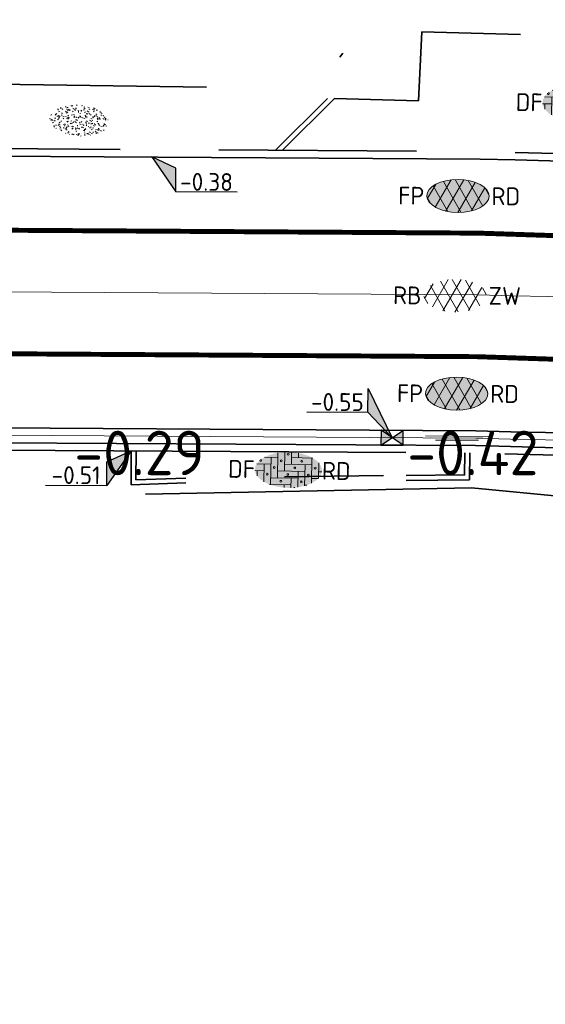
# Model space of a CAD drawing. Header units: metres. Extents: x 0 to 269924, y 0 to 933292.
# Tile 99 of 247: x 133595 to 133606, y 466521 to 466541. Entities that reach past the tile are written whole.
import ezdxf
from ezdxf import colors
from ezdxf.entities.mleader import LeaderData, LeaderLine
from ezdxf.enums import TextEntityAlignment as Align
from ezdxf.math import Vec2, Vec3

# ---------------------------------------------------------------- set-up
doc = ezdxf.new("R2010")
doc.units = ezdxf.units.M
for name, pattern in [('VH-OPSLUITBAND_100X200', [16, 8, -2, 4, -2]), ('VH-OPSLUITBAND_150X250', [24, 16, -2, 4, -2]), ('VW-1-1_STREEP', [2, 1, -1]), ('XX-HIDDEN', [4, 2, -2]), ('XX-PROJECTGRENS', [18, 12, -3, 0, -3])]:
    doc.linetypes.add(name, pattern=pattern)
for name, color, linetype, lineweight in [('N-WE-GR-GRAS-A-200', 62, 'Continuous', 18), ('N-WE-KG-GRENS_PROJECT-G', 7, 'XX-PROJECTGRENS', 35), ('N-WE-VH-GOOT-S', 170, 'Continuous', 18), ('N-WE-VH-GOOT_STRAATBAKSTEEN-G', 170, 'Continuous', 35), ('N-WE-VH-KANTOPSLUITING_OPSLUITBAND_100X200-G', 150, 'VH-OPSLUITBAND_100X200', 35), ('N-WE-VH-KANTOPSLUITING_OPSLUITBAND_150X250-G', 150, 'VH-OPSLUITBAND_150X250', 35), ('N-WE-VH-KANTOPSLUITING_VOORKANTBAND-G', 50, 'Continuous', 35), ('N-WE-VH-MATERIAALGRENS-G', 7, 'XX-HIDDEN', 35), ('N-WE-VH-VERHARDING-T18', 10, 'Continuous', 18), ('N-WE-VH-VERHARDING_ASFALT-S', 7, 'Continuous', 18), ('N-WE-VH-VERHARDING_STRAATBAKSTEEN-S', 7, 'Continuous', 18), ('N-WE-VW-MARKERING_LANGS_STREEP_11_010-G', 7, 'VW-1-1_STREEP', 13), ('X-XX-AL-HOOGTELABEL-S', 7, 'Continuous', 25)]:
    doc.layers.add(name, color=color, linetype=linetype, lineweight=lineweight)
doc.layers.add('N-WE-GR-GRAS-S', color=7, linetype='Continuous', lineweight=18, true_color=0x00a500)
doc.layers.add('N-WE-RI-HWA_KOLK-S', color=150, linetype='Continuous', lineweight=25, true_color=0x007fff)
doc.layers.add('X-XX-AL-HULPLIJN-G', color=30, linetype='Continuous', lineweight=18, plot=False)
doc.styles.add('NLCS-ISO', font='NLCS-ISO.ttf')
doc.styles.add('NLCS-ISO-M-T18', font='NLCS-ISO.ttf', dxfattribs={"height": 1.8})
doc.styles.add('NLCS-ISO-M200-T18', font='NLCS-ISO.ttf', dxfattribs={"height": 0.36})

# ---------------------------------------------------------------- blocks, each defined once
blk = doc.blocks.new('*U104')
for p, q in [((2.236, -1.51), (0, 0)), ((0, 0), (1.827, -3.876)), ((1.827, -3.876), (2.236, -1.51)), ((7.939, -4.933), (1.827, -3.876))]:
    blk.add_line(p, q)
blk.add_solid([(2.236, -1.51), (0, 0), (1.827, -3.876)])
at = {"style": 'NLCS-ISO'}
blk.add_attdef('...', text='', height=1.8, rotation=350.18213, dxfattribs=at).set_placement((4.811, -4.818), align=Align.BOTTOM_CENTER)
blk = doc.blocks.new('*U105')
at = {"layer": 'X-XX-AL-HOOGTELABEL-S', "xscale": 0.2000000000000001, "yscale": 0.2000000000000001, "zscale": 0.2000000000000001, "rotation": 9.81787206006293}
blk.add_blockref('*U104', (0.646, 0), dxfattribs=at).add_auto_attribs({'...': '-0.38'})
blk = doc.blocks.new('*U106')
at = {"layer": 'N-WE-GR-GRAS-A-200', "color": 0, "linetype": 'ByBlock', "lineweight": -2, "transparency": 16777216, "rotation": 359.6460723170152}
blk.add_blockref('*U105', (133597.277, 466538.297), dxfattribs=at)
blk = doc.blocks.new('*U248')
for p, q in [((-1.988, 2.941), (-1.579, 5.307)), ((-1.579, 5.307), (0, 0)), ((-8.101, 3.999), (-1.988, 2.941)), ((0, 0), (-1.988, 2.941))]:
    blk.add_line(p, q)
blk.add_solid([(-1.579, 5.307), (0, 0), (-1.988, 2.941)])
at = {"style": 'NLCS-ISO'}
blk.add_attdef('...', text='', height=1.8, rotation=350.18213, dxfattribs=at).set_placement((-5.116, 3.057), align=Align.BOTTOM_CENTER)
blk = doc.blocks.new('SVH-ASFALT_KL-SO')
at = {"ltscale": 0.1}
for p, q in [((-3.323, -0.402), (-2.467, 1.081)), ((-2.513, -1.227), (-0.921, 1.531)), ((0.086, -1.734), (-1.71, 1.377)), ((-1.449, -1.613), (0.372, 1.541)), ((1.263, -1.545), (-0.531, 1.563)), ((-0.237, -1.742), (1.516, 1.294)), ((2.285, -1.086), (0.804, 1.48)), ((-1.248, -1.653), (-2.733, 0.92)), ((1.146, -1.576), (2.491, 0.753)), ((2.913, 0.056), (2.533, 0.714)), ((-2.964, -0.909), (-3.374, -0.2))]:
    blk.add_line(p, q, dxfattribs=at)
at = {"style": 'NLCS-ISO'}
blk.add_attdef('FUNCTIE_VERHARDING', text='', height=1.8, dxfattribs=at).set_placement((-3.623, -0.086), align=Align.MIDDLE_RIGHT)
blk.add_attdef('KLEUR', text='', height=1.8, dxfattribs=at).set_placement((3.167, -0.086), align=Align.MIDDLE_LEFT)
at = {"style": 'NLCS-ISO', "flags": 1}
blk.add_attdef('FUNCTIE', text='', height=1.8, dxfattribs=at).set_placement((0.116, -3.585), align=Align.MIDDLE_CENTER)
blk = doc.blocks.new('SVH-ASFALT_FP_KL-SO')
at = {"true_color": 0xa50000}
h = blk.add_hatch(color=14, dxfattribs=at)
h.dxf.hatch_style = 1
edge = h.paths.add_edge_path()
edge.add_ellipse((0, 0), major_axis=(0.631, 0), ratio=0.525613, start_angle=0, end_angle=360)
at = {"ltscale": 0.1}
for p, q in [((-0.619, -0.063), (-0.448, 0.233)), ((-0.204, -0.314), (-0.501, 0.201)), ((-0.457, -0.228), (-0.139, 0.323)), ((0.063, -0.33), (-0.296, 0.292)), ((-0.244, -0.305), (0.12, 0.325)), ((0.298, -0.292), (-0.061, 0.33)), ((-0.002, -0.331), (0.349, 0.276)), ((0.503, -0.2), (0.206, 0.313)), ((0.275, -0.298), (0.544, 0.168)), ((0.628, 0.028), (0.552, 0.16)), ((-0.547, -0.165), (-0.629, -0.023))]:
    blk.add_line(p, q, dxfattribs=at)
at = {"layer": 'X-XX-AL-HULPLIJN-G'}
blk.add_ellipse((0, 0), major_axis=(0.631, 0), ratio=0.525613, dxfattribs=at)
at = {"style": 'NLCS-ISO'}
blk.add_attdef('RB', text='', height=0.36, dxfattribs=at).set_placement((-0.679, 0), align=Align.MIDDLE_RIGHT)
blk.add_attdef('RD', text='', height=0.36, dxfattribs=at).set_placement((0.679, 0), align=Align.MIDDLE_LEFT)
blk = doc.blocks.new('N-SRI-KOLK_STRAAT_450X300-SO')
h = blk.add_hatch(color=256)
h.dxf.hatch_style = 1
h.paths.add_polyline_path([(0, 0), (-1.125, 0.75), (-1.125, -0.75)])
h.paths.add_polyline_path([(1.125, -0.75), (1.125, 0.75), (0, 0)])
for p, q in [((-1.125, -0.75), (1.125, 0.75)), ((1.125, -0.75), (-1.125, 0.75))]:
    blk.add_line(p, q)
at = {"flags": 128}
blk.add_lwpolyline([(-1.125, -0.75), (1.125, -0.75), (1.125, 0.75), (-1.125, 0.75)], close=True, dxfattribs=at)
blk = doc.blocks.new('*U661')
for p, q in [((0, 0), (-3.023, -3.036)), ((-2.613, -0.671), (0, 0)), ((-3.023, -3.036), (-2.613, -0.671)), ((-9.135, -1.979), (-3.023, -3.036))]:
    blk.add_line(p, q)
blk.add_solid([(-2.613, -0.671), (0, 0), (-3.023, -3.036)])
at = {"style": 'NLCS-ISO'}
blk.add_attdef('...', text='', height=1.8, rotation=350.18213, dxfattribs=at).set_placement((-6.151, -2.921), align=Align.BOTTOM_CENTER)
blk = doc.blocks.new('SVH-GOOT_SYMBOOL-SO')
at = {"color": 7, "linetype": 'Continuous'}
for p, q in [((0.2, 3.125), (0.2, -3.359)), ((-0.206, 2.137), (-0.206, -2.217)), ((0, 2.669), (0, -2.669))]:
    blk.add_line(p, q, dxfattribs=at)
at = {"style": 'NLCS-ISO'}
blk.add_attdef('MATERIAAL', text='', height=1.8, dxfattribs=at).set_placement((-1.098, 0), align=Align.MIDDLE_RIGHT)
blk.add_attdef('KLEUR', text='', height=1.8, dxfattribs=at).set_placement((1.1, 0), align=Align.MIDDLE_LEFT)
blk = doc.blocks.new('SVH-SBS_DIKFORMAAT_ELLEBOOG_KL-SO')
h = blk.add_hatch(color=254)
edge = h.paths.add_edge_path()
edge.add_ellipse((1.092, 0.124), major_axis=(3.395, 0), ratio=0.533267, start_angle=0, end_angle=360)
for p, q in [((-1.354, 1.38), (0, 1.38)), ((-0.69, 1.38), (-0.69, -1.38)), ((0, 1.839), (0, -0.69)), ((0.69, 1.922), (0.69, 0)), ((1.38, 1.928), (1.38, 0.69)), ((1.38, 1.38), (3.537, 1.38)), ((2.07, 1.858), (2.07, 1.38)), ((3.45, 1.38), (3.45, -1.178)), ((-2.295, 0), (-1.38, 0)), ((-2.133, 0.69), (-0.69, 0.69)), ((-1.38, 0.69), (-1.38, -1.117)), ((0, 0), (2.76, 0)), ((0.69, 0.69), (3.45, 0.69)), ((2.76, 0.69), (2.76, -1.452)), ((4.14, 0.921), (4.14, -0.672)), ((4.14, 0), (4.478, 0)), ((-2.07, 0), (-2.07, -0.535)), ((-0.69, -0.69), (2.07, -0.69)), ((1.38, -0.69), (1.38, -1.679)), ((2.07, 0), (2.07, -1.609)), ((3.45, -0.69), (4.124, -0.69)), ((-0.797, -1.38), (1.38, -1.38)), ((0.69, -1.38), (0.69, -1.673)), ((2.76, -1.38), (2.98, -1.38))]:
    blk.add_line(p, q)
for centre in [(0.345, 1.035), (1.035, 1.725), (2.415, 1.035), (-0.345, 0.345), (1.725, 0.345), (3.795, 0.345), (-1.035, -0.345), (0.345, -1.035), (1.035, -0.345), (2.415, -1.035), (3.105, -0.345)]:
    blk.add_circle(centre, 0.0881)
for centre, start, end in [((-1.725, 1.035), 158.91241, 101.19023), ((1.725, -1.725), 59.09113, 132.34328)]:
    blk.add_arc(centre, 0.0881, start, end)
at = {"style": 'NLCS-ISO'}
blk.add_attdef('FORMAAT', text='', height=1.8, dxfattribs=at).set_placement((-2.303, 0.124), align=Align.MIDDLE_RIGHT)
blk.add_attdef('KLEUR', text='', height=1.8, dxfattribs=at).set_placement((4.487, 0.124), align=Align.MIDDLE_LEFT)
at = {"style": 'NLCS-ISO', "flags": 1}
blk.add_attdef('FUNCTIE', text='', height=1.8, dxfattribs=at).set_placement((0.116, -3.585), align=Align.MIDDLE_CENTER)
blk = doc.blocks.new('SGR-GRAS_01-SO')
at = {"ltscale": 0.1}
for p, q in [((-1.302, 0.761), (-1.324, 0.774)), ((-1.284, 0.684), (-1.278, 0.759)), ((-1.154, 0.647), (-1.207, 0.7)), ((-0.939, 0.84), (-1.004, 0.878)), ((-0.892, 0.812), (-0.817, 0.812)), ((-0.873, 0.655), (-0.886, 0.729)), ((-0.73, 0.647), (-0.783, 0.7)), ((-0.689, 0.607), (-0.682, 0.682)), ((-0.576, 0.919), (-0.64, 0.957)), ((-0.562, 0.919), (-0.509, 0.972)), ((-0.427, 0.785), (-0.499, 0.804)), ((-0.425, 0.706), (-0.36, 0.743)), ((-0.305, 0.647), (-0.358, 0.7)), ((-0.317, 0.812), (-0.242, 0.812)), ((-0.316, 0.774), (-0.244, 0.793)), ((-0.278, 0.735), (-0.291, 0.809)), ((-0.212, 0.998), (-0.269, 1.031)), ((-0.078, 0.632), (-0.143, 0.669)), ((0.119, 0.647), (0.066, 0.7)), ((0.073, 0.993), (0.138, 1.031)), ((0.286, 0.711), (0.221, 0.748)), ((0.239, 0.923), (0.312, 0.942)), ((0.258, 0.812), (0.333, 0.812)), ((0.317, 0.814), (0.304, 0.888)), ((0.543, 0.647), (0.49, 0.7)), ((0.594, 0.925), (0.522, 0.945)), ((0.649, 0.79), (0.584, 0.827)), ((0.833, 0.812), (0.908, 0.812)), ((0.912, 0.894), (0.907, 0.925)), ((0.967, 0.647), (0.914, 0.7)), ((0.927, 0.764), (0.992, 0.802)), ((1.012, 0.869), (0.947, 0.906)), ((1.15, 0.777), (1.077, 0.796)), ((1.109, 0.767), (1.182, 0.787)), ((1.392, 0.647), (1.339, 0.7)), ((-1.964, -0.07), (-1.977, 0.004)), ((-1.93, 0.188), (-1.925, 0.244)), ((-1.893, 0.237), (-1.921, 0.253)), ((-1.668, 0.023), (-1.595, 0.043)), ((-1.596, 0.241), (-1.649, 0.294)), ((-1.53, 0.316), (-1.595, 0.353)), ((-1.448, 0.644), (-1.521, 0.664)), ((-1.517, 0.187), (-1.442, 0.187)), ((-1.469, 0.576), (-1.482, 0.65)), ((-1.358, 0.206), (-1.431, 0.226)), ((-1.427, 0.476), (-1.354, 0.496)), ((-1.421, 0.131), (-1.356, 0.168)), ((-1.369, 0.009), (-1.382, 0.083)), ((-1.375, 0.106), (-1.322, 0.159)), ((-1.334, 0.111), (-1.328, 0.186)), ((-1.167, 0.395), (-1.232, 0.432)), ((-1.172, 0.241), (-1.225, 0.294)), ((-1.112, 0.172), (-1.04, 0.192)), ((-1.032, 0.028), (-1.097, 0.066)), ((-0.968, 0.512), (-0.915, 0.565)), ((-0.893, 0.496), (-0.965, 0.515)), ((-0.942, 0.187), (-0.867, 0.187)), ((-0.923, 0.418), (-0.858, 0.456)), ((-0.803, 0.057), (-0.875, 0.077)), ((-0.871, 0.625), (-0.799, 0.644)), ((-0.804, 0.474), (-0.869, 0.511)), ((-0.747, 0.241), (-0.8, 0.294)), ((-0.773, 0.089), (-0.786, 0.163)), ((-0.739, 0.034), (-0.732, 0.109)), ((-0.669, 0.107), (-0.734, 0.145)), ((-0.557, 0.321), (-0.485, 0.34)), ((-0.441, 0.553), (-0.506, 0.59)), ((-0.337, 0.347), (-0.41, 0.366)), ((-0.323, 0.241), (-0.376, 0.294)), ((-0.306, 0.186), (-0.371, 0.224)), ((-0.367, 0.187), (-0.292, 0.187)), ((-0.243, 0.017), (-0.17, 0.036)), ((-0.178, 0.169), (-0.191, 0.242)), ((-0.143, -0.043), (-0.137, 0.032)), ((-0.093, 0.53), (-0.087, 0.604)), ((-0.085, 0.159), (-0.032, 0.212)), ((-0.069, 0.189), (-0.004, 0.227)), ((0.057, 0.265), (-0.008, 0.303)), ((-0.002, 0.47), (0.071, 0.489)), ((0.101, 0.241), (0.048, 0.294)), ((0.128, 0.636), (0.056, 0.656)), ((0.218, 0.198), (0.146, 0.217)), ((0.208, 0.187), (0.283, 0.187)), ((0.313, 0.166), (0.385, 0.185)), ((0.322, 0.565), (0.375, 0.618)), ((0.42, 0.344), (0.355, 0.382)), ((0.417, 0.248), (0.404, 0.322)), ((0.429, 0.477), (0.494, 0.514)), ((0.526, 0.241), (0.472, 0.294)), ((0.555, -0.022), (0.49, 0.015)), ((0.502, 0.452), (0.509, 0.527)), ((0.554, 0.619), (0.626, 0.638)), ((0.684, 0.487), (0.611, 0.507)), ((0.774, 0.049), (0.701, 0.069)), ((0.784, 0.423), (0.719, 0.461)), ((0.783, 0.187), (0.858, 0.187)), ((0.918, 0.057), (0.853, 0.094)), ((0.868, 0.315), (0.941, 0.334)), ((0.95, 0.241), (0.897, 0.294)), ((1.012, 0.328), (0.999, 0.402)), ((1.147, 0.502), (1.082, 0.54)), ((1.098, 0.375), (1.104, 0.45)), ((1.239, 0.338), (1.167, 0.358)), ((1.183, 0.011), (1.255, 0.03)), ((1.206, 0.212), (1.259, 0.265)), ((1.282, 0.136), (1.217, 0.173)), ((1.283, 0.248), (1.348, 0.286)), ((1.374, 0.241), (1.321, 0.294)), ((1.358, 0.187), (1.433, 0.187)), ((1.424, 0.463), (1.496, 0.483)), ((1.51, 0.581), (1.445, 0.619)), ((1.645, 0.215), (1.58, 0.252)), ((1.607, 0.407), (1.594, 0.481)), ((1.693, 0.298), (1.7, 0.373)), ((1.795, 0.19), (1.722, 0.209)), ((1.738, 0.159), (1.81, 0.179)), ((1.798, 0.241), (1.745, 0.294)), ((1.933, 0.187), (1.948, 0.187)), ((-1.918, -0.157), (-1.854, -0.119)), ((-1.824, -0.083), (-1.897, -0.064)), ((-1.759, -0.13), (-1.823, -0.092)), ((-1.782, -0.301), (-1.729, -0.248)), ((-1.624, -0.496), (-1.689, -0.459)), ((-1.631, -0.572), (-1.684, -0.519)), ((-1.613, -0.166), (-1.667, -0.113)), ((-1.567, -0.438), (-1.492, -0.438)), ((-1.535, -0.657), (-1.498, -0.636)), ((-1.395, -0.051), (-1.46, -0.013)), ((-1.385, -0.462), (-1.378, -0.387)), ((-1.353, -0.281), (-1.281, -0.261)), ((-1.269, -0.232), (-1.341, -0.212)), ((-1.261, -0.417), (-1.326, -0.38)), ((-1.269, -0.557), (-1.282, -0.483)), ((-1.207, -0.572), (-1.26, -0.519)), ((-1.179, -0.67), (-1.252, -0.651)), ((-1.189, -0.166), (-1.242, -0.113)), ((-1.065, -0.386), (-1, -0.348)), ((-1.039, -0.585), (-0.967, -0.565)), ((-0.992, -0.438), (-0.917, -0.438)), ((-0.897, -0.338), (-0.962, -0.301)), ((-0.898, -0.654), (-0.845, -0.601)), ((-0.783, -0.572), (-0.836, -0.519)), ((-0.765, -0.166), (-0.818, -0.113)), ((-0.798, -0.132), (-0.726, -0.112)), ((-0.789, -0.539), (-0.782, -0.464)), ((-0.713, -0.381), (-0.786, -0.361)), ((-0.674, -0.477), (-0.687, -0.403)), ((-0.534, -0.259), (-0.599, -0.222)), ((-0.567, -0.098), (-0.502, -0.061)), ((-0.491, -0.248), (-0.438, -0.195)), ((-0.484, -0.436), (-0.411, -0.416)), ((-0.399, -0.626), (-0.464, -0.588)), ((-0.417, -0.438), (-0.342, -0.438)), ((-0.358, -0.572), (-0.411, -0.519)), ((-0.341, -0.166), (-0.394, -0.113)), ((-0.248, -0.091), (-0.32, -0.072)), ((-0.171, -0.18), (-0.236, -0.143)), ((-0.158, -0.529), (-0.23, -0.51)), ((-0.211, -0.614), (-0.146, -0.577)), ((-0.193, -0.616), (-0.187, -0.541)), ((-0.036, -0.547), (-0.101, -0.509)), ((-0.078, -0.398), (-0.091, -0.324)), ((0.066, -0.572), (0.013, -0.519)), ((0.084, -0.166), (0.031, -0.113)), ((0.072, -0.287), (0.144, -0.268)), ((0.192, -0.101), (0.127, -0.064)), ((0.158, -0.438), (0.233, -0.438)), ((0.308, -0.24), (0.235, -0.221)), ((0.327, -0.468), (0.262, -0.43)), ((0.287, -0.327), (0.352, -0.289)), ((0.397, -0.678), (0.325, -0.659)), ((0.386, -0.591), (0.459, -0.572)), ((0.393, -0.601), (0.446, -0.548)), ((0.402, -0.693), (0.409, -0.618)), ((0.49, -0.572), (0.437, -0.519)), ((0.452, -0.12), (0.459, -0.046)), ((0.508, -0.166), (0.455, -0.113)), ((0.517, -0.318), (0.504, -0.244)), ((0.69, -0.389), (0.625, -0.351)), ((0.627, -0.138), (0.7, -0.119)), ((0.733, -0.438), (0.808, -0.438)), ((0.785, -0.039), (0.85, -0.002)), ((0.863, -0.389), (0.791, -0.37)), ((0.799, -0.195), (0.852, -0.142)), ((0.914, -0.572), (0.861, -0.519)), ((0.932, -0.166), (0.879, -0.113)), ((0.942, -0.442), (1.014, -0.423)), ((1.053, -0.31), (0.988, -0.272)), ((1.048, -0.198), (1.054, -0.123)), ((1.112, -0.239), (1.099, -0.165)), ((1.188, -0.676), (1.123, -0.639)), ((1.141, -0.556), (1.206, -0.518)), ((1.329, -0.1), (1.256, -0.08)), ((1.339, -0.572), (1.286, -0.519)), ((1.356, -0.166), (1.303, -0.113)), ((1.308, -0.438), (1.383, -0.438)), ((1.419, -0.538), (1.346, -0.518)), ((1.416, -0.231), (1.351, -0.193)), ((1.551, -0.597), (1.486, -0.56)), ((1.497, -0.293), (1.569, -0.274)), ((1.639, -0.268), (1.704, -0.231)), ((1.643, -0.275), (1.65, -0.2)), ((1.684, -0.547), (1.736, -0.495)), ((1.707, -0.159), (1.694, -0.085)), ((1.713, -0.522), (1.71, -0.519)), ((1.779, -0.152), (1.715, -0.114)), ((1.781, -0.166), (1.728, -0.113)), ((1.884, -0.248), (1.812, -0.229)), ((-1.126, -0.784), (-1.191, -0.746)), ((-0.836, -0.943), (-0.853, -0.926)), ((-0.763, -0.705), (-0.828, -0.667)), ((-0.725, -0.889), (-0.652, -0.869)), ((-0.709, -0.902), (-0.644, -0.864)), ((-0.624, -0.819), (-0.696, -0.799)), ((-0.582, -0.994), (-0.587, -0.97)), ((-0.376, -0.979), (-0.429, -0.926)), ((-0.265, -0.992), (-0.33, -0.955)), ((-0.169, -0.74), (-0.097, -0.72)), ((-0.068, -0.968), (-0.141, -0.948)), ((-0.014, -1.008), (0.039, -0.955)), ((0.048, -0.979), (-0.005, -0.926)), ((0.021, -0.964), (0.008, -0.89)), ((0.099, -0.913), (0.034, -0.876)), ((0.172, -1.037), (0.218, -1.024)), ((0.462, -0.834), (0.397, -0.797)), ((0.472, -0.979), (0.419, -0.926)), ((0.617, -0.884), (0.604, -0.81)), ((0.643, -0.843), (0.708, -0.806)), ((0.701, -0.895), (0.773, -0.876)), ((0.825, -0.755), (0.76, -0.718)), ((0.856, -0.938), (0.844, -0.926)), ((0.953, -0.827), (0.88, -0.808)), ((0.998, -0.77), (1.004, -0.696)), ((1.212, -0.805), (1.199, -0.731)), ((1.256, -0.746), (1.328, -0.727))]:
    blk.add_line(p, q, dxfattribs=at)
at = {"ltscale": 0.1, "style": 'NLCS-ISO'}
blk.add_attdef('TYPE', text='', height=0.5, dxfattribs=at).set_placement((3.471, -0.016), align=Align.MIDDLE_CENTER)
blk = doc.blocks.new('SAL-HOOGTELABEL_AHN-SO')
at = {"color": 0, "linetype": 'ByBlock', "lineweight": -2, "style": 'NLCS-ISO-M-T18'}
blk.add_attdef('HOOGTE', text='', height=1.8, dxfattribs=at).set_placement((2.788, 0), align=Align.RIGHT)
at = {"color": 0, "linetype": 'ByBlock', "lineweight": -2, "style": 'NLCS-ISO-M-T18', "flags": 1}
blk.add_attdef('BRON', (0, -2), '', height=1.5, dxfattribs=at)

msp = doc.modelspace()

# ---------------------------------------------------------------- linework, layer by layer
at = {"layer": 'N-WE-KG-GRENS_PROJECT-G', "flags": 128}
msp.add_lwpolyline([(133942.152, 466524.013), (133955.533, 466522.507), (133956.145, 466521.626), (133962.811, 466521.355), (133963.543, 466522.67), (133965.054, 466522.563), (133965.551, 466521.193), (133981.5, 466520.334), (133981.565, 466520.896), (133982.028, 466520.86), (133994.134, 466520.33), (133994.151, 466519.671), (134009.067, 466519.478), (134013.911, 466519.512), (134027.732, 466519.636), (134028.693, 466519.554), (134034.796, 466519.611), (134050.86, 466519.659), (134068.501, 466520.152), (134071.254, 466520.237), (134077.26, 466520.692), (134094.041, 466522.635), (134101.385, 466523.282), (134101.428, 466523.91), (134128.995, 466527.092), (134141.938, 466528.627), (134148.421, 466529.392), (134148.476, 466529.087), (134157.108, 466530.24), (134157.762, 466530.339), (134157.953, 466529.076), (134163.706, 466529.946), (134172.69, 466531.055), (134201.838, 466535.069), (134202.197, 466534.878), (134203.304, 466535.042), (134208.161, 466535.722), (134214.682, 466536.673), (134215.15, 466536.846), (134235.766, 466539.754), (134239.587, 466540.449), (134251.117, 466542.218), (134251.536, 466542.09), (134264.479, 466543.833), (134264.487, 466544.317), (134273.56, 466545.641), (134273.608, 466545.287), (134285.679, 466546.863), (134299.118, 466548.971), (134309.192, 466550.345), (134329.805, 466553.659), (134341.526, 466555.206), (134346.97, 466556.112), (134351.977, 466556.025), (134358.949, 466556.887), (134359.186, 466557.313), (134365.426, 466557.917), (134389.225, 466560.758), (134395.395, 466561.519), (134400.633, 466562.019), (134418.638, 466563.907), (134426.404, 466566.343), (134432.472, 466567.14), (134437.532, 466567.422), (134444.848, 466568.25), (134448.277, 466568.388), (134484.594, 466572.762), (134486.539, 466572.966), (134490.599, 466573.546), (134498.499, 466574.536), (134514.318, 466576.701), (134542.397, 466581.367), (134546.702, 466582.122), (134551.593, 466582.441), (134551.871, 466583.179), (134557.906, 466584.406), (134558.276, 466584.115), (134567.36, 466586.004), (134582.717, 466588.715), (134583.108, 466588.972), (134590.444, 466590.398), (134630.038, 466598.271), (134633.264, 466598.923), (134632.087, 466604.993), (134646.051, 466607.537), (134647.414, 466607.429), (134666.972, 466611.405), (134675.342, 466617.463), (134674.819, 466607.593), (134696.995, 466610.537), (134702.172, 466611.327), (134706.525, 466612.071), (134709.085, 466612.323), (134712.087, 466612.776), (134715, 466613.203), (134716.349, 466613.229), (134723.364, 466613.968), (134738.981, 466616.639), (134746.062, 466617.28), (134746.09, 466616.641), (134760.121, 466618.861), (134759.993, 466619.829), (134768.446, 466621.137), (134784.615, 466623.738), (134787.541, 466625.072), (134796.772, 466626.479), (134796.899, 466625.715), (134813.878, 466628.545), (134820.226, 466629.584), (134847.68, 466634.234), (134881.79, 466639.204), (134881.926, 466639.532), (134884.43, 466640.009), (134893.797, 466641.711), (134903.085, 466643.328), (134904.138, 466643.527), (134920.265, 466646.374), (134921.332, 466646.578), (134937.367, 466649.518), (134938.501, 466649.708), (134961.555, 466654.096), (134967.764, 466655.262), (134974.722, 466656.563), (134984.23, 466658.491), (134992.023, 466659.998), (134995.809, 466660.766), (135000.442, 466661.693), (135009.695, 466663.648), (135010.659, 466663.869), (135018.832, 466665.618), (135021.92, 466666.314), (135034.093, 466668.943), (135034.161, 466668.769), (135043.8, 466670.832), (135059.084, 466674.02), (135068.771, 466676.078), (135083.089, 466679.034), (135091.902, 466680.993), (135097.488, 466682.166), (135104.831, 466683.651), (135116.534, 466686.231), (135119.892, 466686.792), (135126.3, 466688.013), (135127.347, 466688.196), (135130.448, 466688.891), (135135.602, 466689.887), (135140.19, 466691.518), (135166.592, 466696.94), (135182.368, 466700.724), (135201.902, 466704.748), (135203.941, 466705.082), (135209.867, 466705.957), (135217.801, 466707.782), (135228.821, 466709.933), (135242.391, 466712.598), (135277.698, 466719.723), (135279.457, 466720.111), (135279.55, 466721.578), (135288.178, 466723.073), (135350.963, 466735.305), (135501.986, 466763.685), (135501.162, 466761.839), (135525.132, 466766.833), (135533.639, 466768.672), (135569.042, 466775.188), (135582.767, 466777.378), (135584.022, 466777.634), (135585.675, 466776.264, 0.01918), (135652.451, 466792.01), (135652.891, 466793.457), (135660.981, 466795.919), (135661.574, 466796.074), (135664.481, 466796.836), (135665.946, 466796.651), (135673.558, 466799.328), (135680.977, 466801.739), (135687.276, 466804.201), (135692.547, 466806.295), (135705.432, 466809.743), (135712.094, 466810.706), (135728.145, 466817.035), (135760.285, 466825.832), (135773.458, 466829.179), (135789.116, 466834.08), (135813.029, 466842.892), (135823.352, 466846.718), (135839.426, 466852.91), (135860.96, 466860.89), (135867.928, 466863.26), (135895.199, 466872.784), (135899.312, 466861.8), (135873.359, 466852.082), (135873.188, 466848.843), (135867.814, 466846.669), (135856.104, 466842.036), (135847.253, 466838.505), (135830.033, 466832.514), (135818.854, 466828.652), (135812.865, 466826.949), (135808.959, 466825.804), (135805.053, 466824.658), (135770.731, 466814.307), (135766.971, 466812.016), (135761.879, 466808.079), (135757.591, 466807.133), (135743.839, 466803.566), (135724.075, 466798.35), (135721.275, 466798.229), (135720.422, 466801.401), (135715.133, 466799.834), (135698.553, 466794.754), (135698.279, 466793.693), (135686.038, 466790.352), (135686.038, 466789.248), (135686.038, 466787.562), (135681.985, 466786.092), (135677.719, 466785.319), (135623.458, 466770.711), (135607.41, 466767.662), (135584.355, 466763.142), (135577.091, 466761.475), (135570.47, 466760.803), (135524.714, 466753.103), (135522.642, 466752.878), (135515.666, 466751.661), (135498.388, 466748.218), (135460.498, 466741.759), (135438.515, 466737.953), (135402.134, 466731.048), (135401.842, 466732.671), (135396.111, 466731.637), (135390.927, 466730.659), (135374.008, 466727.423), (135342.463, 466720.896), (135337.831, 466720.249), (135332.781, 466719.412), (135316.41, 466716.549), (135312.764, 466716.512), (135301.04, 466714.003), (135296.667, 466713.077), (135288.078, 466711.338), (135288.031, 466710.414), (135288.066, 466708.643), (135283.612, 466707.738), (135244.114, 466700.084), (135242.59, 466702.114), (135218.779, 466697.088), (135216.4, 466696.736), (135207.126, 466694.996), (135197.842, 466693.22), (135196.987, 466690.777), (135188.214, 466689.009), (135186.218, 466690.919), (135157.953, 466685.339), (135157.545, 466682.623), (135152.388, 466681.564), (135151.517, 466683.806), (135135.729, 466680.62), (135134.464, 466677.149), (135128.184, 466675.854), (135125.788, 466678.571), (135109.606, 466675.114), (135107.871, 466673.543), (135107.871, 466672.134), (135099.469, 466670.442), (135080.265, 466666.625), (135079.406, 466666.151), (135069.61, 466664.202), (135057.638, 466661.759), (135035.803, 466657.155), (135033.723, 466658.689), (135013.618, 466654.679), (135014.198, 466652.086), (135012.612, 466651.731), (135012.176, 466654.16), (134999.525, 466651.581), (134981.058, 466648.065), (134978.74, 466647.609), (134978.586, 466647.723), (134973.29, 466646.777), (134967.912, 466645.754), (134966.071, 466645.409), (134952.75, 466642.776), (134952.592, 466643.577), (134951.246, 466643.315), (134944.955, 466642.097), (134940.872, 466641.345), (134939.907, 466640.789), (134925.329, 466637.906), (134925.171, 466637.877), (134925.333, 466636.966), (134925.553, 466635.733), (134922.159, 466635.157), (134921.983, 466636.201), (134920.712, 466635.973), (134906.644, 466633.431), (134906.509, 466633.768), (134899.927, 466632.517), (134896.041, 466630.574), (134862.297, 466626.202), (134861.423, 466623.924), (134854.723, 466622.819), (134853.222, 466624.597), (134834.721, 466621.381), (134818.755, 466618.638), (134803.128, 466616.182), (134801.097, 466614.744), (134787.48, 466613.242), (134768.983, 466610.888), (134755.14, 466609.258), (134754.957, 466609.237), (134754.786, 466610.217), (134731.872, 466606.359), (134713.4, 466603.055), (134699.607, 466600.717), (134685.428, 466598.156), (134675.878, 466596.194), (134672.276, 466595.656), (134668.91, 466595.016), (134645.926, 466591.058), (134638.577, 466590.001), (134611.474, 466584.899), (134601.717, 466583.131), (134600.6, 466582.901), (134592.762, 466581.44), (134575.118, 466578.109), (134569.726, 466577.127), (134558.057, 466574.923), (134547.369, 466573.132), (134538.23, 466571.522), (134531.355, 466570.551), (134524.272, 466569.346), (134519.026, 466568.326), (134515.39, 466567.719), (134505.384, 466563.341), (134500.986, 466562.643), (134495.881, 466561.909), (134495.823, 466562.312), (134492.204, 466563.642), (134484.398, 466562.518), (134478.905, 466561.786), (134469.843, 466560.533), (134464.536, 466559.742), (134456.919, 466558.745), (134448.033, 466557.687), (134433.208, 466556.61), (134412.104, 466554.577), (134407.553, 466554.101), (134387.467, 466551.741), (134381.785, 466550.955), (134364.962, 466548.659), (134360.191, 466548.481), (134354.944, 466547.628), (134324.113, 466542.837), (134319.685, 466541.923), (134312.466, 466540.844), (134307.061, 466539.9), (134305.527, 466540.739), (134283.993, 466537.831), (134278.004, 466536.268), (134260.392, 466533.941), (134253.899, 466532.65), (134244.867, 466531.618), (134227.961, 466528.835), (134196.876, 466524.748), (134191.294, 466524.652), (134189.441, 466519.487), (134180.543, 466523.251), (134138.079, 466517.961), (134135.279, 466517.668), (134120.646, 466515.791), (134115.858, 466514.998), (134094.415, 466512.788), (134094.483, 466512.133), (134077.905, 466510.692), (134056.132, 466509.19), (134043.898, 466509.02), (134033.049, 466509.242), (134023.923, 466509.529), (134011.048, 466510.262), (134011.12, 466510.989), (133978.031, 466511.971), (133977.492, 466511.386), (133976.525, 466511.415), (133970.93, 466511.61), (133940.859, 466512.853), (133936.339, 466513.04), (133926.354, 466513.566), (133918.767, 466513.929), (133914.845, 466514.016), (133909.555, 466514.279), (133907.78, 466514.373), (133898.183, 466514.701), (133889.291, 466514.99), (133877.411, 466515.387), (133865.169, 466516.189), (133858.598, 466516.511), (133853.557, 466516.784), (133840.824, 466517.534), (133833.647, 466517.757), (133833.706, 466517.421), (133832.853, 466517.458), (133826.979, 466517.575), (133808.076, 466518.296), (133803.308, 466518.179), (133802.56, 466518.555), (133780.072, 466520.153), (133779.6, 466519.291), (133774.066, 466519.538), (133773.735, 466520.559), (133740.527, 466522.642), (133713.376, 466524.159), (133705.703, 466524.636), (133705.709, 466526.266), (133685.059, 466527.583), (133660.563, 466529.253), (133639.129, 466529.346), (133622.453, 466530.286), (133616.388, 466530.543), (133614.494, 466530.624), (133604.393, 466531.597), (133597.464, 466531.465), (133574.3, 466531.955), (133566.695, 466531.543), (133561.32, 466531.616), (133554.142, 466531.627), (133545.309, 466531.719), (133535.509, 466531.795), (133530.483, 466531.897), (133499.098, 466532.845), (133498.91, 466530.624), (133497.604, 466522.359), (133448.566, 466524.379), (133448.421, 466522.59), (133414.567, 466524.034), (133414.497, 466533.241), (133401.904, 466533.723), (133353.812, 466535.745), (133352.26, 466536.139), (133333.107, 466536.524), (133333.343, 466545.829), (133369.152, 466544.714), (133381.325, 466544.396), (133400.699, 466543.637), (133404.005, 466543.551), (133435.456, 466542.61), (133435.456, 466542.277), (133451.526, 466541.628), (133467.883, 466541.235), (133477.659, 466542.034), (133509.103, 466541.442), (133515.138, 466541.284), (133519.939, 466540.992), (133525.525, 466540.798), (133532.518, 466540.097), (133548.147, 466539.778), (133548.297, 466540.601), (133555.22, 466540.722), (133564.265, 466540.558), (133565.06, 466540.188), (133570.074, 466540.025), (133574.07, 466539.875), (133576.623, 466539.795), (133577.163, 466540.007), (133601.21, 466539.677), (133602.809, 466541.635), (133610.483, 466541.448), (133611.878, 466539.353), (133618.8, 466539.154), (133622.331, 466538.943), (133622.362, 466539.485), (133627.247, 466539.274), (133627.305, 466538.709), (133642.487, 466537.733), (133654.92, 466537.235), (133674.71, 466536.649), (133674.766, 466536.962), (133682.638, 466536.639), (133685.084, 466535.631), (133701.924, 466534.36), (133703.6, 466534.856), (133708.504, 466534.396), (133731.895, 466532.391), (133737.992, 466531.942), (133749.854, 466530.901), (133752.15, 466530.77), (133756.921, 466530.655), (133767.535, 466530.109), (133779.853, 466530.016), (133787.77, 466529.934), (133810.905, 466528.967), (133832.384, 466528.238), (133837.192, 466527.837), (133897.841, 466525.036)], format="xyb", close=True, dxfattribs=at)
at = {"layer": 'N-WE-VH-GOOT_STRAATBAKSTEEN-G'}
msp.add_lwpolyline([(133341.192, 466538.034), (133548.299, 466533.099), (133604.484, 466532.752, -0.012398), (133694.641, 466528.294), (133747.111, 466524.328, 0.006097), (133941.572, 466515.108, 0.02139), (134085.33, 466514.138, 0.018724), (134137.889, 466519.445, 0.007401), (134227.449, 466531.463), (134342.22, 466547.549), (134354.896, 466549.127)], format="xyb", dxfattribs=at)
at = {"layer": 'N-WE-VH-KANTOPSLUITING_OPSLUITBAND_100X200-G'}
for points in [[(133601.482, 466539.478), (133600.418, 466538.427)], [(133598.615, 466531.697), (133597.504, 466531.659), (133597.508, 466532.345)], [(133604.358, 466532.303), (133604.355, 466531.76), (133603.072, 466531.749)]]:
    msp.add_lwpolyline(points, dxfattribs=at)
at = {"layer": 'N-WE-VH-KANTOPSLUITING_OPSLUITBAND_150X250-G', "flags": 128}
for points in [[(133341.341, 466543.682), (133548.384, 466538.749), (133604.571, 466538.402, -0.012406), (133695.064, 466533.928), (133747.492, 466529.966, 0.002963), (133841.891, 466524.897)], [(133395.111, 466536.299), (133548.292, 466532.649), (133604.477, 466532.302, -0.012397), (133694.608, 466527.845), (133747.08, 466523.879, 0.001225), (133786.141, 466521.646)]]:
    msp.add_lwpolyline(points, format="xyb", dxfattribs=at)
at = {"layer": 'N-WE-VH-KANTOPSLUITING_VOORKANTBAND-G', "flags": 128}
msp.add_lwpolyline([(133341.337, 466543.533), (133548.381, 466538.599), (133604.568, 466538.252, -0.012405), (133695.052, 466533.778), (133747.482, 466529.816, 0.002963), (133841.884, 466524.747)], format="xyb", dxfattribs=at)
msp.add_lwpolyline([(133601.62, 466539.474), (133600.56, 466538.426)], dxfattribs=at)
at = {"layer": 'N-WE-VH-KANTOPSLUITING_VOORKANTBAND-G'}
msp.add_lwpolyline([(133341.191, 466537.734), (133548.294, 466532.799), (133604.479, 466532.452, -0.012398), (133694.619, 466527.995), (133747.091, 466524.029, 0.001225), (133786.149, 466521.795, 0.0011)], format="xyb", dxfattribs=at)
for points in [[(133598.611, 466531.797), (133597.604, 466531.762), (133597.608, 466532.344)], [(133604.258, 466532.303), (133604.256, 466531.859), (133603.072, 466531.849)]]:
    msp.add_lwpolyline(points, dxfattribs=at)
at = {"layer": 'N-WE-VH-MATERIAALGRENS-G'}
for points in [[(133601.62, 466539.474), (133603.325, 466539.429), (133603.389, 466540.828), (133610.086, 466540.64), (133611.638, 466539.203)], [(133602.612, 466531.845), (133599.084, 466531.8)]]:
    msp.add_lwpolyline(points, dxfattribs=at)
at = {"layer": 'N-WE-VW-MARKERING_LANGS_STREEP_11_010-G', "ltscale": 5, "const_width": 0.1, "flags": 128}
for points in [[(133341.947, 466542.018), (133548.359, 466537.099), (133604.545, 466536.752, -0.012403), (133694.94, 466532.283), (133747.381, 466528.319, 0.000037), (133748.553, 466528.25)], [(133748.407, 466525.754, -0.000038), (133747.212, 466525.825), (133694.754, 466529.79, 0.0124), (133604.507, 466534.252), (133548.321, 466534.599), (133341.887, 466539.518)]]:
    msp.add_lwpolyline(points, format="xyb", dxfattribs=at)
at = {"layer": 'X-XX-AL-HULPLIJN-G', "flags": 128}
msp.add_lwpolyline([(133341.337, 466543.533), (133548.381, 466538.599), (133604.568, 466538.252, -0.012405), (133695.052, 466533.778), (133747.482, 466529.816, 0.000036), (133748.642, 466529.747, 0.000036)], format="xyb", dxfattribs=at)
at = {"layer": 'X-XX-AL-HULPLIJN-G'}
for points in [[(133341.257, 466540.784), (133548.34, 466535.849), (133604.526, 466535.502, -0.012402), (133694.847, 466531.036), (133747.296, 466527.072, 0.006097), (133941.689, 466517.855, 0.021388), (134085.194, 466516.885, 0.006155), (134102.446, 466518.191, 0.006155)], [(133348.165, 466540.619), (133548.34, 466535.849), (133604.526, 466535.502, -0.012402), (133694.847, 466531.036), (133747.296, 466527.072, 0.000037), (133748.479, 466527.002, 0.000037)], [(133346.847, 466537.75), (133548.297, 466532.949), (133604.481, 466532.602, -0.012398), (133694.63, 466528.144), (133747.101, 466524.179, 0.000968), (133777.966, 466522.398, 0.005129), (133941.566, 466514.958, 0.02139), (134085.337, 466513.988, 0.018724), (134137.908, 466519.296, 0.002454), (134167.645, 466522.987)], [(133346.847, 466537.75), (133548.297, 466532.949), (133604.481, 466532.602, -0.012398), (133694.63, 466528.144)], [(133354.845, 466537.559), (133548.297, 466532.949), (133604.481, 466532.602, -0.012398), (133694.63, 466528.144), (133747.101, 466524.179)]]:
    msp.add_lwpolyline(points, format="xyb", dxfattribs=at)

# ---------------------------------------------------------------- block references
at = {"layer": 'N-WE-GR-GRAS-A-200'}
msp.add_blockref('*U106', (0, 0), dxfattribs=at)
at = {"layer": 'N-WE-GR-GRAS-S', "xscale": 0.2999999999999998, "yscale": 0.2999999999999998, "zscale": 0.2999999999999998, "rotation": 355.68}
msp.add_blockref('SGR-GRAS_01-SO', (133596.455, 466539.032), dxfattribs=at)
at = {"layer": 'N-WE-RI-HWA_KOLK-S', "xscale": 0.2, "yscale": 0.2, "zscale": 0.2, "rotation": 359.6460723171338}
msp.add_blockref('N-SRI-KOLK_STRAAT_450X300-SO', (133602.789, 466532.612), dxfattribs=at)
at = {"layer": 'N-WE-VH-GOOT-S', "xscale": 0.2000000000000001, "yscale": 0.2000000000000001, "zscale": 0.2000000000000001, "rotation": 89.64607231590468}
msp.add_blockref('SVH-GOOT_SYMBOOL-SO', (133604.092, 466532.604), dxfattribs=at)
at = {"layer": 'N-WE-VH-VERHARDING_ASFALT-S', "rotation": 359.646072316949}
for p in [(133604.12, 466537.504), (133604.095, 466533.504)]:
    msp.add_blockref('SVH-ASFALT_FP_KL-SO', p, dxfattribs=at).add_auto_attribs({'RD': 'RD', 'RB': 'FP'})
at = {"layer": 'N-WE-VH-VERHARDING_ASFALT-S', "xscale": 0.2, "yscale": 0.2, "zscale": 0.2, "rotation": 359.646072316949}
msp.add_blockref('SVH-ASFALT_KL-SO', (133604.108, 466535.504), dxfattribs=at).add_auto_attribs({'FUNCTIE_VERHARDING': 'RB', 'KLEUR': 'ZW'})
at = {"layer": 'N-WE-VH-VERHARDING_STRAATBAKSTEEN-S', "xscale": 0.2, "yscale": 0.2, "zscale": 0.2, "rotation": 358.8866995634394}
for p in [(133606.293, 466539.361), (133600.471, 466531.939)]:
    msp.add_blockref('SVH-SBS_DIKFORMAAT_ELLEBOOG_KL-SO', p, dxfattribs=at).add_auto_attribs({'FORMAAT': 'DF', 'KLEUR': 'RD'})
at = {"layer": 'X-XX-AL-HOOGTELABEL-S', "xscale": 0.2000000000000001, "yscale": 0.2000000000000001, "zscale": 0.2000000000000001}
for name, p, rotation, values in [('*U248', (133602.789, 466532.612), 9.463944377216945, {'...': '-0.55'}), ('*U661', (133597.508, 466532.345), 9.46394437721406, {'...': '-0.51'})]:
    msp.add_blockref(name, p, dxfattribs=dict(at, rotation=rotation)).add_auto_attribs(values)
at = {"layer": 'X-XX-AL-HOOGTELABEL-S', "xscale": 0.5, "yscale": 0.5, "zscale": 0.5}
for p, values in [((133597.605, 466531.854, -0.294), {'HOOGTE': '-0.29'}), ((133604.356, 466531.854, -0.422), {'HOOGTE': '-0.42'})]:
    msp.add_blockref('SAL-HOOGTELABEL_AHN-SO', p, dxfattribs=at).add_auto_attribs(values)

# ---------------------------------------------------------------- leaders
at = {"layer": 'N-WE-VH-VERHARDING-T18'}
ml = msp.add_multileader_mtext('Standard', dxfattribs=at)
ml.set_content('', color=256, style='NLCS-ISO-M200-T18')
ml.set_leader_properties(color=256, linetype='ByLayer', lineweight=-1)
ml.build(insert=Vec2(0, 0))
ml.multileader.update_dxf_attribs({"has_dogleg": 0, "text_left_attachment_type": 5, "text_right_attachment_type": 5, "dogleg_length": 0.36, "arrow_head_size": 0.36})
ctx = ml.context
ctx.base_point, ctx.char_height, ctx.arrow_head_size, ctx.landing_gap_size, ctx.plane_origin = Vec3(135697.392, 466805.766), 0.36, 0.36, 0.18, Vec3(135695.697, 466805.189)
ctx.left_attachment, ctx.right_attachment = 5, 5
notes = []
notes.append((ctx, [(0, (0, 0, 0), (0, 0), (1, 0), 1, [])]))
ctx.mtext.insert, ctx.mtext.rotation, ctx.mtext.flow_direction = Vec3(135697.572, 466806.126), -0.147529, 5
for ctx, leaders in notes:
    for number, flags, end, landing, length, lines in leaders:
        leader = LeaderData()
        leader.index, (leader.has_last_leader_line, leader.has_dogleg_vector, leader.attachment_direction) = number, flags
        leader.last_leader_point, leader.dogleg_vector, leader.dogleg_length = Vec3(end), Vec3(landing), length
        for number, points, colour, breaks in lines:
            line = LeaderLine()
            line.index, line.vertices, line.color, line.breaks = number, Vec3.list(points), colors.encode_raw_color(colour), breaks
            leader.lines.append(line)
        ctx.leaders.append(leader)

doc.saveas('drawing.dxf')
